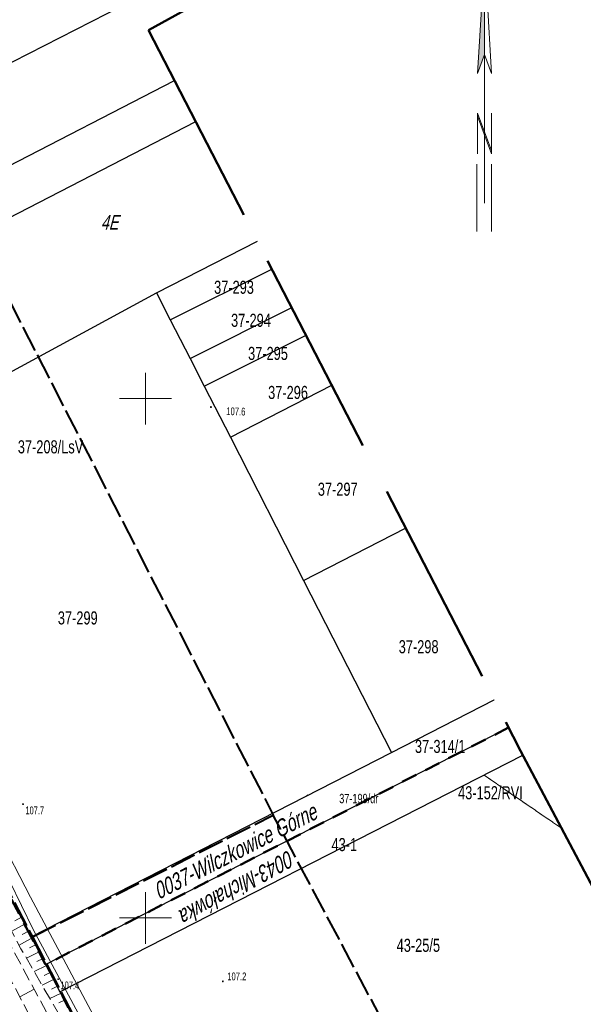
# Model space of a CAD drawing. Header units: metres. Extents: x 7529521 to 7531797, y 5723878 to 5728074.
# Tile 57 of 90: x 7530638 to 7530692, y 5726042 to 5726136. Entities that reach past the tile are written whole.
import ezdxf
from ezdxf.enums import TextEntityAlignment as Align

# ---------------------------------------------------------------- set-up
doc = ezdxf.new("R2010")
doc.units = ezdxf.units.M
for name, pattern in [('11', [3, 2.5, -0.5]), ('4_SUPE_01', [0]), ('GAO', [2.5, 1.5, -1]), ('GDE', [0]), ('GUK', [2, 1.5, -0.5]), ('GUZ', [1, 0.5, -0.5]), ('L_0_05', [1.75, 1.25, -0.5]), ('L_0_09', [2.5, 2, -0.5])]:
    doc.linetypes.add(name, pattern=pattern)
doc.layers.get('0').update_dxf_attribs({"color": 252})
for name, color, linetype, lineweight in [('Dzialki', 80, 'GDE', 30), ('EPGTO_T_0', 5, 'Continuous', 18), ('k', 252, 'Continuous', 18), ('Kontury', 252, 'GUK', 18), ('MPZP', 130, '11', 40), ('Numery_dzialek', 80, 'Continuous', 30), ('Numery_konturow', 252, 'Continuous', 13), ('Numery_uzytkow', 252, 'Continuous', 9), ('RTPW_T_0', 252, 'Continuous', 15), ('skarpa nieumocniona', 252, 'L_0_05', 18), ('SUPE_L_1', 240, '4_SUPE_01', 18), ('Uzytki', 252, 'GUZ', 18), ('wysokosci_naturalne', 7, 'Continuous', 18)]:
    doc.layers.add(name, color=color, linetype=linetype, lineweight=lineweight)
doc.layers.add('EPGPO_L_0', color=7, linetype='GAO', lineweight=50, true_color=0x940094)
doc.layers.add('zakres', color=7, linetype='L_0_09', lineweight=50, true_color=0xff05ff)
doc.layers.add('Znak północy', color=7, linetype='Continuous')
doc.styles.get("Standard").update_dxf_attribs({"font": 'arial.ttf'})

# ---------------------------------------------------------------- blocks, each defined once
blk = doc.blocks.new('2_RTPW01')
at = {"linetype": 'Continuous'}
blk.add_circle((0, 0), 0.045, dxfattribs=at)
blk = doc.blocks.new('W_POL')
at = {"color": 0, "linetype": 'Continuous', "lineweight": 0}
for p, q in [((0, 13.393), (-0.67, 1.818)), ((0, 13.393), (0, -3.92)), ((0, 13.393), (0.668, 1.818)), ((-0.67, 1.818), (0, 3.636)), ((0.668, 1.818), (0, 3.636)), ((-0.67, -2.007), (-0.67, -5.929)), ((-0.67, -2.007), (0.669, -5.621)), ((-0.67, -2.314), (0.67, -5.929)), ((0.669, -2.007), (0.669, -5.929)), ((0, -3.92), (0, -4.59)), ((0, -4.59), (0, -10.676)), ((-0.755, -6.94), (-0.755, -13.393)), ((0.671, -6.94), (0.671, -13.393))]:
    blk.add_line(p, q, dxfattribs=at)
at = {"color": 0, "linetype": 'Continuous', "lineweight": 0, "extrusion": (0, 0, -1)}
for points in [[(0, 13.393), (0, 3.636), (0.67, 1.818)], [(0, -3.814), (0, -4.122), (0.67, -2.007), (0.67, -2.314)]]:
    blk.add_solid(points, dxfattribs=at)
blk = doc.blocks.new('RTPW01')
at = {"linetype": 'Continuous', "lineweight": 13}
blk.add_hatch(color=0, dxfattribs=at).paths.add_polyline_path([(0, -0.09, 1), (0, 0.09, 1)])
at = {"color": 0, "linetype": 'Continuous', "lineweight": 13}
blk.add_circle((0, 0), 0.0906, dxfattribs=at)

msp = doc.modelspace()

# ---------------------------------------------------------------- linework, layer by layer
at = {"layer": 'Dzialki'}
for p, q in [((7530604.01, 5726115.51), (7530726.863, 5726178.187)), ((7530608.11, 5726107.62), (7530652.811, 5726130.617)), ((7530610.19, 5726103.63), (7530654.836, 5726126.696)), ((7530651.07, 5726110.19), (7530660.792, 5726115.162)), ((7530652.39, 5726107.6), (7530662.187, 5726112.461)), ((7530616.5, 5726091.48), (7530651.07, 5726110.19)), ((7530651.07, 5726110.19), (7530652.39, 5726107.6)), ((7530654.31, 5726103.86), (7530664.093, 5726108.772)), ((7530652.39, 5726107.6), (7530654.31, 5726103.86)), ((7530655.67, 5726101.19), (7530665.464, 5726106.117)), ((7530654.31, 5726103.86), (7530655.67, 5726101.19)), ((7530655.67, 5726101.19), (7530658.18, 5726096.3)), ((7530658.18, 5726096.3), (7530667.95, 5726101.302)), ((7530658.18, 5726096.3), (7530665.23, 5726082.5)), ((7530616.5, 5726091.48), (7530638.98, 5726048.18)), ((7530665.23, 5726082.5), (7530675.055, 5726087.545)), ((7530665.23, 5726082.5), (7530673.7, 5726065.94)), ((7530673.7, 5726065.94), (7530683.598, 5726071.002)), ((7530640.38, 5726045.52), (7530684.976, 5726068.333)), ((7530638.98, 5726048.18), (7530673.7, 5726065.94)), ((7530641.76, 5726042.88), (7530686.354, 5726065.676)), ((7530638.98, 5726048.18), (7530640.38, 5726045.52)), ((7530640.38, 5726045.52), (7530641.76, 5726042.88)), ((7530641.76, 5726042.88), (7530727.7, 5725879.97))]:
    msp.add_line(p, q, dxfattribs=at)
at = {"layer": 'EPGPO_L_0', "linetype": 'GAO'}
for p, q in [((7530638.98, 5726048.18), (7530616.5, 5726091.48)), ((7530684.976, 5726068.333), (7530640.38, 5726045.52)), ((7530640.38, 5726045.52), (7530638.98, 5726048.18))]:
    msp.add_line(p, q, dxfattribs=at)
at = {"layer": 'k', "linetype": 'Continuous', "lineweight": 18, "flags": 128}
for points in [[(7530650, 5726097.5), (7530650, 5726102.5)], [(7530647.5, 5726100), (7530652.5, 5726100)], [(7530650, 5726047.5), (7530650, 5726052.5)], [(7530647.5, 5726050), (7530652.5, 5726050)]]:
    msp.add_lwpolyline(points, dxfattribs=at)
at = {"layer": 'Kontury'}
for p, q in [((7530616.5, 5726091.48), (7530638.98, 5726048.18)), ((7530673.7, 5726065.94), (7530683.598, 5726071.002)), ((7530638.98, 5726048.18), (7530673.7, 5726065.94)), ((7530686.359, 5726065.667), (7530682.61, 5726063.75)), ((7530682.61, 5726063.75), (7530690.068, 5726058.653))]:
    msp.add_line(p, q, dxfattribs=at)
at = {"layer": 'MPZP'}
for points in [[(7530513.475, 5726285.118), (7530522.201, 5726268.186), (7530530.82, 5726251.534), (7530538.732, 5726236.641), (7530546.048, 5726223.033), (7530553.19, 5726209.895), (7530566.394, 5726185.188), (7530572.863, 5726174.051), (7530575.324, 5726170.589), (7530590.765, 5726141.249), (7530602.645, 5726118.344), (7530608.222, 5726107.565), (7530610.32, 5726103.578), (7530616.623, 5726091.434), (7530639.111, 5726048.171), (7530662.312, 5726059.903)], [(7530620.383, 5726141.567), (7530662.312, 5726059.903)], [(7530639.111, 5726048.171), (7530641.88, 5726042.863), (7530665.348, 5725998.622), (7530688.378, 5726010.821), (7530662.312, 5726059.903)]]:
    msp.add_lwpolyline(points, dxfattribs=at)
at = {"layer": 'skarpa nieumocniona', "color": 252, "lineweight": 18, "flags": 128}
for points in [[(7530722.69, 5725885.5), (7530710.12, 5725909.26), (7530697.74, 5725933.42), (7530689.06, 5725949.76), (7530677.29, 5725972.05), (7530665.63, 5725995.14), (7530651.55, 5726021.34), (7530642.25, 5726039.73), (7530638.01, 5726047.03), (7530624.86, 5726071.65), (7530624.53, 5726072.56), (7530625.9, 5726072.56), (7530639.31, 5726047.81), (7530643.01, 5726040.29), (7530651.71, 5726021.53), (7530666.39, 5725995.53), (7530677.68, 5725973.05), (7530690.07, 5725950.57), (7530698.5, 5725933.76), (7530711.02, 5725909.61), (7530723.52, 5725886.3), (7530736.18, 5725862.15), (7530742.14, 5725849.41), (7530735.3, 5725861.88)], [(7530798.84, 5725737.15), (7530787.35, 5725758.8), (7530776.05, 5725780.2), (7530760.43, 5725809.79), (7530749.22, 5725830.63), (7530733.52, 5725861.06), (7530720.98, 5725884.44), (7530708.37, 5725908.34), (7530695.8, 5725932.28), (7530687.36, 5725949.02), (7530675.51, 5725970.87), (7530663.29, 5725994.02), (7530649.63, 5726020.19), (7530635.9, 5726046.17), (7530622.87, 5726071.29), (7530623.74, 5726072.11), (7530624.3, 5726071.46), (7530637.33, 5726046.77), (7530651.11, 5726021.14), (7530664.93, 5725994.57), (7530676.85, 5725971.85), (7530688.78, 5725949.47), (7530697.32, 5725933.13), (7530709.8, 5725909.09), (7530722.38, 5725885.33), (7530735, 5725861.76), (7530751.06, 5725831.44), (7530762.02, 5725810.63), (7530777.25, 5725780.86), (7530788.7, 5725759.49), (7530800.09, 5725737.82), (7530812.28, 5725715.08), (7530812.41, 5725713.9), (7530811.01, 5725714.44)]]:
    msp.add_lwpolyline(points, close=True, dxfattribs=at)
at = {"layer": 'skarpa nieumocniona', "color": 252, "linetype": 'Continuous', "lineweight": 18, "flags": 128}
for points in [[(7530638.071, 5726050.092), (7530637.415, 5726049.737)], [(7530638.428, 5726049.432), (7530637.113, 5726048.72)], [(7530638.785, 5726048.773), (7530638.126, 5726048.415)], [(7530639.142, 5726048.113), (7530637.82, 5726047.397)], [(7530639.817, 5726046.773), (7530638.532, 5726046.141)], [(7530639.486, 5726047.446), (7530638.82, 5726047.119)], [(7530640.148, 5726046.1), (7530639.528, 5726045.796)], [(7530640.479, 5726045.427), (7530639.286, 5726044.84)], [(7530640.81, 5726044.755), (7530640.236, 5726044.472)], [(7530641.141, 5726044.082), (7530640.04, 5726043.54)], [(7530637.889, 5726042.405), (7530639.279, 5726043.14)], [(7530641.472, 5726043.409), (7530640.945, 5726043.149)], [(7530641.804, 5726042.736), (7530640.794, 5726042.239)], [(7530642.135, 5726042.063), (7530641.653, 5726041.826)]]:
    msp.add_lwpolyline(points, dxfattribs=at)
at = {"layer": 'SUPE_L_1', "linetype": '4_SUPE_01'}
for p, q in [((7530624.91, 5726079.01), (7530638.93, 5726051.99)), ((7530639.17, 5726048.89), (7530632.8, 5726061.96)), ((7530638.93, 5726051.99), (7530649.54, 5726032.08)), ((7530646.05, 5726036.14), (7530639.17, 5726048.89))]:
    msp.add_line(p, q, dxfattribs=at)
at = {"layer": 'Uzytki'}
for p, q in [((7530638.98, 5726048.18), (7530616.5, 5726091.48)), ((7530683.598, 5726071.002), (7530673.7, 5726065.94)), ((7530684.976, 5726068.333), (7530640.38, 5726045.52)), ((7530673.7, 5726065.94), (7530638.98, 5726048.18)), ((7530682.61, 5726063.75), (7530686.359, 5726065.667)), ((7530682.61, 5726063.75), (7530641.76, 5726042.88)), ((7530690.068, 5726058.653), (7530682.61, 5726063.75)), ((7530640.38, 5726045.52), (7530638.98, 5726048.18)), ((7530641.76, 5726042.88), (7530665.11, 5725998.66))]:
    msp.add_line(p, q, dxfattribs=at)
at = {"layer": 'wysokosci_naturalne', "color": 252}
for p in [(7530638.21, 5726060.96), (7530641.59, 5726044.11)]:
    msp.add_point(p, dxfattribs=at)
at = {"layer": 'zakres', "color": 210, "lineweight": 50, "ltscale": 10}
msp.add_lwpolyline([(7530261.4, 5726875.73), (7530322.6, 5726755.46), (7530396.21, 5726615.54), (7530480.85, 5726454.46), (7530531.36, 5726358.5), (7530617.799, 5726197.499), (7530696.376, 5726240.903), (7530727.021, 5726177.862), (7530650.299, 5726135.481), (7530686.14, 5726066.08), (7530934.48, 5725596.51)], dxfattribs=at)

# ---------------------------------------------------------------- block references
at = {"layer": 'RTPW_T_0'}
for p in [(7530656.3, 5726099.19), (7530657.45, 5726043.9)]:
    msp.add_blockref('2_RTPW01', p, dxfattribs=at)
at = {"layer": 'wysokosci_naturalne', "color": 252, "linetype": 'Continuous', "xscale": 0.5, "yscale": 0.5, "zscale": 0.5}
for p in [(7530638.21, 5726060.96), (7530641.59, 5726044.11)]:
    msp.add_blockref('RTPW01', p, dxfattribs=at)
at = {"layer": 'Znak północy', "color": 252, "linetype": 'Continuous', "lineweight": 25}
msp.add_blockref('W_POL', (7530682.668, 5726129.501), dxfattribs=at)

# ---------------------------------------------------------------- texts
at = {"layer": 'EPGTO_T_0', "color": 214, "true_color": 0xad00ad, "oblique": 15, "width": 0.7}
for s, rotation, p in [('0037-Wilczkowice Górne', 27.07492, (7530650.552, 5726053.174)), ('0043-Michałówka', 208.94584, (7530664.601, 5726055.193))]:
    msp.add_text(s, height=1.6, rotation=rotation, dxfattribs=at).set_placement(p, align=Align.TOP_LEFT)
at = {"layer": 'MPZP', "lineweight": 30, "oblique": 15, "width": 0.7}
msp.add_text('4E', height=1.4, dxfattribs=at).set_placement((7530645.696, 5726117.683), align=Align.TOP_LEFT)
at = {"layer": 'Numery_dzialek', "width": 0.7}
for s, p in [('37-293', (7530656.61, 5726111.353)), ('37-294', (7530658.245, 5726108.173)), ('37-295', (7530659.884, 5726104.985)), ('37-296', (7530661.816, 5726101.227)), ('37-297', (7530666.604, 5726091.912)), ('37-299', (7530641.56, 5726079.52)), ('37-298', (7530674.396, 5726076.747)), ('37-314/1', (7530675.958, 5726067.147)), ('43-1', (7530667.922, 5726057.698)), ('43-25/5', (7530674.198, 5726047.999))]:
    msp.add_text(s, height=1.26, dxfattribs=at).set_placement(p, align=Align.TOP_LEFT)
at = {"layer": 'Numery_konturow', "width": 0.7}
for s, p in [('37-208/LsV', (7530644.007, 5726095.992)), ('43-152/RVI', (7530686.346, 5726062.69))]:
    msp.add_text(s, height=1.26, dxfattribs=at).set_placement(p, align=Align.TOP_RIGHT)
at = {"layer": 'Numery_uzytkow', "width": 0.7}
msp.add_text('37-199/dr', height=0.9, dxfattribs=at).set_placement((7530668.664, 5726061.053))
at = {"layer": 'RTPW_T_0', "width": 0.7}
msp.add_text('107.6', height=0.75, rotation=358.47, dxfattribs=at).set_placement((7530657.78, 5726098.42))
msp.add_text('107.2', height=0.75, dxfattribs=at).set_placement((7530657.88, 5726044))
at = {"layer": 'wysokosci_naturalne', "color": 252, "lineweight": 15, "width": 0.66}
for s, p in [('107.7', (7530638.435, 5726059.985)), ('107.4', (7530641.815, 5726043.135))]:
    msp.add_text(s, height=0.75, dxfattribs=at).set_placement(p)

doc.saveas('drawing.dxf')
